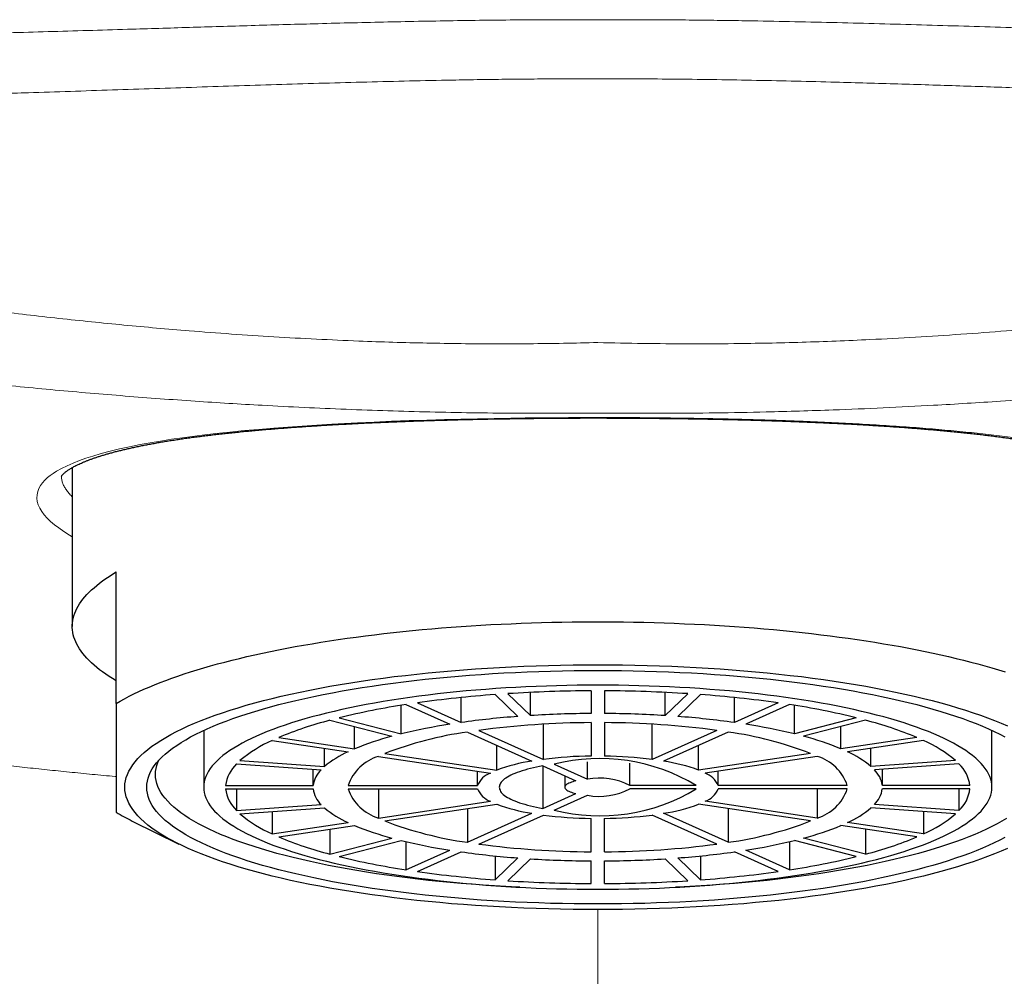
# Model space of a CAD drawing. Header units: millimetres. Extents: x 8 to 775, y 12 to 733.
# Tile 18 of 74: x 354 to 377, y 636 to 658. Entities that reach past the tile are written whole.
import ezdxf

# ---------------------------------------------------------------- set-up
doc = ezdxf.new("R2010")
doc.units = ezdxf.units.MM

msp = doc.modelspace()

# ---------------------------------------------------------------- linework, layer by layer
at = {"color": 7, "linetype": 'Continuous', "lineweight": 30}
for p, q in [((355.435, 647.753), (355.435, 644.128)), ((356.435, 642.368), (356.435, 645.37)), ((365.898, 642.092), (365.898, 642.621)), ((367.285, 642.657), (367.285, 642.14)), ((367.585, 642.657), (367.585, 642.14)), ((368.972, 642.092), (368.972, 642.621)), ((363.315, 642.382), (364.315, 641.934)), ((364.315, 641.934), (364.315, 642.504)), ((365.09, 642.572), (365.608, 642.072)), ((365.38, 642.592), (365.898, 642.092)), ((369.489, 642.592), (368.972, 642.092)), ((369.779, 642.572), (369.261, 642.072)), ((370.554, 641.934), (370.554, 642.504)), ((371.554, 642.382), (370.554, 641.934)), ((362.946, 641.674), (362.946, 642.326)), ((363.055, 642.343), (364.056, 641.895)), ((371.814, 642.343), (370.814, 641.895)), ((371.924, 641.674), (371.924, 642.326)), ((361.319, 641.986), (362.734, 641.62)), ((361.531, 642.041), (362.946, 641.674)), ((367.285, 641.933), (367.285, 641.168)), ((367.585, 641.933), (367.585, 641.168)), ((373.338, 642.041), (371.924, 641.674)), ((373.55, 641.986), (372.136, 641.62)), ((358.435, 641.754), (358.435, 640.458)), ((361.882, 641.332), (361.882, 641.84)), ((364.456, 641.716), (365.932, 641.054)), ((364.716, 641.754), (366.192, 641.093)), ((366.192, 641.093), (366.192, 641.898)), ((368.678, 641.093), (368.678, 641.898)), ((370.154, 641.754), (368.678, 641.093)), ((370.414, 641.716), (368.937, 641.054)), ((372.987, 641.332), (372.987, 641.84)), ((376.435, 640.458), (376.435, 641.754)), ((360, 641.524), (361.732, 641.265)), ((360.15, 641.591), (361.882, 641.332)), ((374.72, 641.591), (372.987, 641.332)), ((374.87, 641.524), (373.137, 641.265)), ((361.197, 640.931), (361.197, 641.345)), ((365.132, 640.847), (365.132, 641.413)), ((369.738, 640.847), (369.738, 641.413)), ((373.673, 640.931), (373.673, 641.345)), ((359.264, 641.065), (361.197, 640.931)), ((362.425, 641.162), (364.982, 640.779)), ((362.575, 641.229), (365.132, 640.847)), ((367.197, 640.642), (367.197, 641.037)), ((372.294, 641.229), (369.738, 640.847)), ((372.444, 641.162), (369.888, 640.779)), ((375.605, 641.065), (373.673, 640.931)), ((359.187, 640.99), (361.119, 640.856)), ((360.936, 640.497), (360.936, 640.868)), ((364.689, 640.497), (364.689, 640.823)), ((366.182, 640.942), (366.937, 640.603)), ((366.182, 640.942), (366.182, 639.974)), ((366.442, 640.98), (367.197, 640.642)), ((368.169, 640.497), (368.169, 641.008)), ((370.181, 640.497), (370.181, 640.823)), ((375.683, 640.99), (373.75, 640.856)), ((373.933, 640.497), (373.933, 640.868)), ((366.685, 640.716), (366.685, 640.458)), ((358.936, 640.497), (360.936, 640.497)), ((358.936, 640.419), (360.936, 640.419)), ((359.187, 640.419), (359.187, 639.926)), ((361.737, 640.497), (364.689, 640.497)), ((361.737, 640.419), (364.689, 640.419)), ((362.425, 640.419), (362.425, 639.754)), ((369.68, 640.497), (368.169, 640.497)), ((369.68, 640.419), (368.169, 640.419)), ((373.133, 640.497), (370.181, 640.497)), ((373.133, 640.419), (370.181, 640.419)), ((372.444, 640.419), (372.444, 639.754)), ((375.933, 640.497), (373.933, 640.497)), ((375.933, 640.419), (373.933, 640.419)), ((375.683, 640.419), (375.683, 639.926)), ((362.425, 639.754), (364.982, 640.136)), ((366.182, 639.974), (366.937, 640.312)), ((366.442, 639.935), (367.197, 640.274)), ((372.444, 639.754), (369.888, 640.136)), ((359.187, 639.926), (361.119, 640.06)), ((359.264, 639.851), (361.197, 639.985)), ((360, 639.902), (360, 639.392)), ((362.575, 639.687), (365.132, 640.069)), ((364.456, 639.968), (364.456, 639.2)), ((372.294, 639.687), (369.738, 640.069)), ((370.414, 639.968), (370.414, 639.2)), ((375.605, 639.851), (373.673, 639.985)), ((375.683, 639.926), (373.75, 640.06)), ((374.87, 639.902), (374.87, 639.392)), ((356.805, 639.686), (357.868, 639.16)), ((364.456, 639.2), (365.932, 639.862)), ((364.716, 639.161), (366.192, 639.823)), ((367.285, 638.983), (367.285, 639.747)), ((367.585, 638.983), (367.585, 639.747)), ((370.154, 639.161), (368.678, 639.823)), ((370.414, 639.2), (368.937, 639.862)), ((360, 639.392), (361.732, 639.65)), ((360.15, 639.324), (361.882, 639.583)), ((361.319, 639.499), (361.319, 638.93)), ((374.72, 639.324), (372.987, 639.583)), ((374.87, 639.392), (373.137, 639.65)), ((373.55, 639.499), (373.55, 638.93)), ((361.319, 638.93), (362.734, 639.296)), ((361.531, 638.875), (362.946, 639.241)), ((373.338, 638.875), (371.924, 639.241)), ((373.55, 638.93), (372.136, 639.296)), ((363.055, 639.215), (363.055, 638.572)), ((363.055, 638.572), (364.056, 639.021)), ((371.814, 638.572), (370.814, 639.021)), ((371.814, 639.215), (371.814, 638.572)), ((363.315, 638.533), (364.315, 638.982)), ((365.09, 638.889), (365.09, 638.343)), ((365.09, 638.343), (365.608, 638.843)), ((365.38, 638.323), (365.898, 638.823)), ((367.285, 638.258), (367.285, 638.776)), ((367.585, 638.258), (367.585, 638.776)), ((369.489, 638.323), (368.972, 638.823)), ((369.779, 638.343), (369.261, 638.843)), ((369.779, 638.889), (369.779, 638.343)), ((371.554, 638.533), (370.554, 638.982))]:
    msp.add_line(p, q, dxfattribs=at)
at = {"color": 252, "linetype": 'Continuous', "lineweight": 0, "flags": 128}
msp.add_lwpolyline([(355.435, 646.176), (355.373, 646.211), (355.242, 646.293), (355.124, 646.374), (355.027, 646.448), (354.941, 646.522), (354.861, 646.599), (354.793, 646.676), (354.736, 646.753), (354.691, 646.828), (354.658, 646.904), (354.636, 646.981), (354.626, 647.058), (354.63, 647.134), (354.647, 647.209), (354.673, 647.275), (354.709, 647.341), (354.754, 647.402), (354.808, 647.463), (354.872, 647.523), (354.933, 647.572), (355.001, 647.62), (355.076, 647.668), (355.189, 647.732), (355.315, 647.794), (355.452, 647.855), (355.602, 647.914), (355.747, 647.965), (355.902, 648.016), (356.094, 648.072), (356.298, 648.126), (356.515, 648.178), (356.744, 648.229), (356.984, 648.277), (357.213, 648.319), (357.451, 648.359), (357.698, 648.398), (357.954, 648.435), (358.175, 648.465), (358.402, 648.493), (358.711, 648.529), (359.029, 648.563), (359.357, 648.596), (359.693, 648.626), (360.038, 648.654), (360.36, 648.679), (360.687, 648.702), (361.022, 648.723), (361.362, 648.743), (361.651, 648.759), (361.944, 648.774), (362.331, 648.792), (362.725, 648.809), (363.124, 648.824), (363.528, 648.837), (363.936, 648.849), (364.311, 648.859), (364.688, 648.867), (365.069, 648.875), (365.451, 648.881), (365.773, 648.885), (366.096, 648.889), (366.429, 648.892), (366.763, 648.894), (367.099, 648.895), (367.435, 648.896), (367.435, 648.896), (367.435, 648.896)], dxfattribs=at)
at = {"color": 7, "linetype": 'Continuous', "lineweight": 30, "flags": 128}
for points in [[(356.435, 642.887), (356.352, 642.937), (356.274, 642.987), (356.198, 643.038), (356.126, 643.089), (356.058, 643.14), (355.993, 643.192), (355.931, 643.244), (355.873, 643.296), (355.819, 643.349), (355.768, 643.402), (355.72, 643.454), (355.677, 643.508), (355.637, 643.561), (355.6, 643.614), (355.567, 643.668), (355.538, 643.722), (355.512, 643.776), (355.49, 643.83), (355.472, 643.884), (355.457, 643.938), (355.446, 643.992), (355.439, 644.047), (355.435, 644.101), (355.435, 644.155), (355.439, 644.21), (355.446, 644.264), (355.457, 644.318), (355.472, 644.373), (355.49, 644.427), (355.512, 644.481), (355.538, 644.535), (355.567, 644.588), (355.6, 644.642), (355.637, 644.696), (355.677, 644.749), (355.72, 644.802), (355.768, 644.855), (355.819, 644.908), (355.873, 644.96), (355.931, 645.012), (355.993, 645.064), (356.058, 645.116), (356.126, 645.167), (356.198, 645.218), (356.274, 645.269), (356.352, 645.32), (356.435, 645.37)], [(356.435, 642.368), (356.53, 642.423), (356.63, 642.478), (356.734, 642.532), (356.842, 642.586), (356.953, 642.639), (357.069, 642.692), (357.189, 642.744), (357.313, 642.795), (357.44, 642.846), (357.572, 642.896), (357.707, 642.946), (357.846, 642.994), (357.988, 643.042), (358.134, 643.09), (358.284, 643.136), (358.437, 643.182), (358.593, 643.227), (358.753, 643.271), (358.916, 643.314), (359.082, 643.357), (359.252, 643.399), (359.424, 643.44), (359.6, 643.479), (359.779, 643.519), (359.96, 643.557), (360.145, 643.594), (360.332, 643.63), (360.522, 643.666), (360.714, 643.7), (360.909, 643.733), (361.107, 643.766), (361.306, 643.797), (361.509, 643.828), (361.713, 643.857), (361.92, 643.885), (362.129, 643.913), (362.339, 643.939), (362.552, 643.964), (362.767, 643.988), (362.983, 644.011), (363.201, 644.033), (363.421, 644.054), (363.642, 644.074), (363.864, 644.092), (364.088, 644.11), (364.314, 644.126), (364.54, 644.141), (364.767, 644.155), (364.996, 644.168), (365.225, 644.18), (365.456, 644.19), (365.687, 644.2), (365.918, 644.208), (366.151, 644.215), (366.384, 644.221), (366.617, 644.226), (366.85, 644.229), (367.084, 644.231), (367.318, 644.233), (367.552, 644.233), (367.785, 644.231), (368.019, 644.229), (368.253, 644.226), (368.486, 644.221), (368.719, 644.215), (368.951, 644.208), (369.182, 644.2), (369.414, 644.19), (369.644, 644.18), (369.873, 644.168), (370.102, 644.155), (370.329, 644.141), (370.556, 644.126), (370.781, 644.11), (371.005, 644.092), (371.227, 644.074), (371.449, 644.054), (371.668, 644.033), (371.886, 644.011), (372.103, 643.988), (372.317, 643.964), (372.53, 643.939), (372.741, 643.913), (372.949, 643.885), (373.156, 643.857), (373.361, 643.828), (373.563, 643.797), (373.763, 643.766), (373.96, 643.733), (374.155, 643.7), (374.348, 643.666), (374.538, 643.63), (374.725, 643.594), (374.909, 643.557), (375.091, 643.519), (375.269, 643.479), (375.445, 643.44), (375.618, 643.399), (375.787, 643.357), (375.953, 643.314), (376.116, 643.271), (376.276, 643.227), (376.433, 643.182), (376.586, 643.136), (376.735, 643.09)], [(367.435, 637.663), (367.152, 637.663), (366.869, 637.666), (366.587, 637.671), (366.306, 637.678), (366.025, 637.686), (365.745, 637.697), (365.466, 637.709), (365.189, 637.724), (364.913, 637.74), (364.639, 637.758), (364.367, 637.778), (364.097, 637.799), (363.83, 637.823), (363.564, 637.848), (363.302, 637.875), (363.042, 637.904), (362.785, 637.935), (362.532, 637.967), (362.281, 638.001), (362.035, 638.037), (361.792, 638.074), (361.553, 638.113), (361.317, 638.154), (361.087, 638.196), (360.86, 638.24), (360.638, 638.285), (360.421, 638.332), (360.208, 638.38), (360, 638.43), (359.798, 638.481), (359.601, 638.534), (359.409, 638.587), (359.222, 638.642), (359.041, 638.699), (358.866, 638.756), (358.697, 638.815), (358.534, 638.875), (358.377, 638.935), (358.226, 638.997), (358.082, 639.06), (357.943, 639.124), (357.812, 639.189), (357.687, 639.254), (357.568, 639.321), (357.457, 639.388), (357.352, 639.456), (357.254, 639.525), (357.163, 639.594), (357.079, 639.664), (357.003, 639.734), (356.933, 639.805), (356.871, 639.877), (356.815, 639.948), (356.768, 640.02), (356.727, 640.093), (356.694, 640.166), (356.668, 640.238), (356.649, 640.311), (356.638, 640.385), (356.635, 640.458), (356.638, 640.531), (356.649, 640.604), (356.668, 640.677), (356.694, 640.75), (356.727, 640.823), (356.768, 640.895), (356.815, 640.967), (356.871, 641.039), (356.933, 641.11), (357.003, 641.181), (357.079, 641.252), (357.163, 641.322), (357.254, 641.391), (357.352, 641.459), (357.457, 641.527), (357.568, 641.595), (357.687, 641.661), (357.812, 641.727), (357.943, 641.792), (358.082, 641.855), (358.226, 641.918), (358.377, 641.98), (358.534, 642.041), (358.697, 642.101), (358.866, 642.159), (359.041, 642.217), (359.222, 642.273), (359.409, 642.328), (359.601, 642.382), (359.798, 642.434), (360, 642.485), (360.208, 642.535), (360.421, 642.583), (360.638, 642.63), (360.86, 642.675), (361.087, 642.719), (361.317, 642.761), (361.553, 642.802), (361.792, 642.841), (362.035, 642.879), (362.281, 642.914), (362.532, 642.948), (362.785, 642.981), (363.042, 643.011), (363.302, 643.04), (363.564, 643.067), (363.83, 643.093), (364.097, 643.116), (364.367, 643.138), (364.639, 643.158), (364.913, 643.176), (365.189, 643.192), (365.466, 643.206), (365.745, 643.219), (366.025, 643.229), (366.306, 643.238), (366.587, 643.244), (366.869, 643.249), (367.152, 643.252), (367.435, 643.253), (367.717, 643.252), (368, 643.249), (368.282, 643.244), (368.564, 643.238), (368.844, 643.229), (369.124, 643.219), (369.403, 643.206), (369.68, 643.192), (369.956, 643.176), (370.23, 643.158), (370.502, 643.138), (370.772, 643.116), (371.04, 643.093), (371.305, 643.067), (371.568, 643.04), (371.827, 643.011), (372.084, 642.981), (372.338, 642.948), (372.588, 642.914), (372.835, 642.879), (373.078, 642.841), (373.317, 642.802), (373.552, 642.761), (373.783, 642.719), (374.009, 642.675), (374.231, 642.63), (374.449, 642.583), (374.661, 642.535), (374.869, 642.485), (375.071, 642.434), (375.269, 642.382), (375.461, 642.328), (375.647, 642.273), (375.828, 642.217), (376.003, 642.159), (376.172, 642.101), (376.335, 642.041), (376.492, 641.98), (376.643, 641.918), (376.788, 641.855)], [(367.435, 637.792), (367.165, 637.793), (366.896, 637.796), (366.627, 637.8), (366.358, 637.807), (366.09, 637.815), (365.823, 637.825), (365.558, 637.837), (365.293, 637.85), (365.03, 637.866), (364.769, 637.883), (364.509, 637.902), (364.252, 637.922), (363.996, 637.945), (363.743, 637.969), (363.493, 637.995), (363.245, 638.022), (363, 638.052), (362.759, 638.082), (362.52, 638.115), (362.285, 638.149), (362.053, 638.185), (361.825, 638.222), (361.601, 638.261), (361.38, 638.301), (361.164, 638.343), (360.953, 638.386), (360.745, 638.431), (360.543, 638.477), (360.345, 638.524), (360.151, 638.573), (359.963, 638.623), (359.78, 638.674), (359.602, 638.726), (359.43, 638.78), (359.263, 638.835), (359.102, 638.891), (358.946, 638.948), (358.796, 639.006), (358.652, 639.065), (358.515, 639.125), (358.383, 639.186), (358.257, 639.247), (358.138, 639.31), (358.025, 639.373), (357.919, 639.438), (357.819, 639.502), (357.725, 639.568), (357.639, 639.634), (357.559, 639.701), (357.486, 639.768), (357.419, 639.835), (357.36, 639.903), (357.307, 639.972), (357.261, 640.041), (357.223, 640.11), (357.191, 640.179), (357.166, 640.249), (357.149, 640.318), (357.138, 640.388), (357.135, 640.458), (357.138, 640.528), (357.149, 640.597), (357.166, 640.667), (357.191, 640.736), (357.223, 640.806), (357.261, 640.875), (357.307, 640.944), (357.36, 641.012), (357.419, 641.08), (357.486, 641.148), (357.559, 641.215), (357.639, 641.282), (357.725, 641.348), (357.819, 641.413), (357.919, 641.478), (358.025, 641.542), (358.138, 641.605), (358.257, 641.668), (358.383, 641.73), (358.515, 641.791), (358.652, 641.851), (358.796, 641.91), (358.946, 641.968), (359.102, 642.025), (359.263, 642.081), (359.43, 642.135), (359.602, 642.189), (359.78, 642.242), (359.963, 642.293), (360.151, 642.343), (360.345, 642.391), (360.543, 642.439), (360.745, 642.485), (360.953, 642.529), (361.164, 642.573), (361.38, 642.614), (361.601, 642.655), (361.825, 642.694), (362.053, 642.731), (362.285, 642.766), (362.52, 642.801), (362.759, 642.833), (363, 642.864), (363.245, 642.893), (363.493, 642.921), (363.743, 642.947), (363.996, 642.971), (364.252, 642.993), (364.509, 643.014), (364.769, 643.033), (365.03, 643.05), (365.293, 643.065), (365.558, 643.079), (365.823, 643.091), (366.09, 643.101), (366.358, 643.109), (366.627, 643.115), (366.896, 643.12), (367.165, 643.123), (367.435, 643.124), (367.704, 643.123), (367.974, 643.12), (368.243, 643.115), (368.511, 643.109), (368.779, 643.101), (369.046, 643.091), (369.312, 643.079), (369.576, 643.065), (369.839, 643.05), (370.1, 643.033), (370.36, 643.014), (370.618, 642.993), (370.873, 642.971), (371.126, 642.947), (371.376, 642.921), (371.624, 642.893), (371.869, 642.864), (372.111, 642.833), (372.349, 642.801), (372.585, 642.766), (372.816, 642.731), (373.044, 642.694), (373.269, 642.655), (373.489, 642.614), (373.705, 642.573), (373.917, 642.529), (374.124, 642.485), (374.327, 642.439), (374.525, 642.391), (374.718, 642.343), (374.906, 642.293), (375.089, 642.242), (375.267, 642.189), (375.439, 642.135), (375.606, 642.081), (375.768, 642.025), (375.923, 641.968), (376.073, 641.91), (376.217, 641.851), (376.355, 641.791), (376.486, 641.73), (376.612, 641.668), (376.731, 641.605)], [(367.435, 638.128), (367.67, 638.129), (367.906, 638.132), (368.141, 638.136), (368.375, 638.141), (368.609, 638.148), (368.843, 638.157), (369.075, 638.167), (369.306, 638.179), (369.536, 638.193), (369.764, 638.208), (369.991, 638.224), (370.216, 638.242), (370.439, 638.262), (370.66, 638.283), (370.879, 638.306), (371.095, 638.33), (371.309, 638.355), (371.521, 638.382), (371.729, 638.411), (371.935, 638.44), (372.137, 638.472), (372.336, 638.504), (372.532, 638.538), (372.725, 638.573), (372.913, 638.61), (373.099, 638.647), (373.28, 638.686), (373.457, 638.727), (373.63, 638.768), (373.799, 638.811), (373.963, 638.854), (374.123, 638.899), (374.278, 638.945), (374.429, 638.992), (374.575, 639.04), (374.716, 639.089), (374.852, 639.138), (374.983, 639.189), (375.108, 639.241), (375.229, 639.293), (375.344, 639.346), (375.454, 639.4), (375.558, 639.455), (375.657, 639.51), (375.75, 639.566), (375.837, 639.623), (375.918, 639.68), (375.994, 639.738), (376.064, 639.796), (376.128, 639.855), (376.186, 639.914), (376.238, 639.973), (376.284, 640.033), (376.324, 640.093), (376.358, 640.154), (376.385, 640.214), (376.407, 640.275), (376.422, 640.336), (376.432, 640.397), (376.435, 640.458), (376.432, 640.519), (376.422, 640.58), (376.407, 640.641), (376.385, 640.701), (376.358, 640.762), (376.324, 640.822), (376.284, 640.882), (376.238, 640.942), (376.186, 641.002), (376.128, 641.061), (376.064, 641.119), (375.994, 641.178), (375.918, 641.235), (375.837, 641.293), (375.75, 641.349), (375.657, 641.405), (375.558, 641.461), (375.454, 641.515), (375.344, 641.569), (375.229, 641.622), (375.108, 641.675), (374.983, 641.726), (374.852, 641.777), (374.716, 641.827), (374.575, 641.876), (374.429, 641.924), (374.278, 641.971), (374.123, 642.016), (373.963, 642.061), (373.799, 642.105), (373.63, 642.147), (373.457, 642.189), (373.28, 642.229), (373.099, 642.268), (372.913, 642.306), (372.725, 642.342), (372.532, 642.377), (372.336, 642.411), (372.137, 642.444), (371.935, 642.475), (371.729, 642.505), (371.521, 642.533), (371.309, 642.56), (371.095, 642.586), (370.879, 642.61), (370.66, 642.632), (370.439, 642.654), (370.216, 642.673), (369.991, 642.691), (369.764, 642.708), (369.536, 642.723), (369.306, 642.736), (369.075, 642.748), (368.843, 642.758), (368.609, 642.767), (368.375, 642.774), (368.141, 642.78), (367.906, 642.784), (367.67, 642.786), (367.435, 642.787), (367.199, 642.786), (366.964, 642.784), (366.728, 642.78), (366.494, 642.774), (366.26, 642.767), (366.027, 642.758), (365.795, 642.748), (365.563, 642.736), (365.334, 642.723), (365.105, 642.708), (364.878, 642.691), (364.653, 642.673), (364.43, 642.654), (364.209, 642.632), (363.99, 642.61), (363.774, 642.586), (363.56, 642.56), (363.349, 642.533), (363.14, 642.505), (362.935, 642.475), (362.732, 642.444), (362.533, 642.411), (362.337, 642.377), (362.145, 642.342), (361.956, 642.306), (361.771, 642.268), (361.59, 642.229), (361.412, 642.189), (361.239, 642.147), (361.071, 642.105), (360.906, 642.061), (360.746, 642.016), (360.591, 641.971), (360.44, 641.924), (360.294, 641.876), (360.153, 641.827), (360.017, 641.777), (359.887, 641.726), (359.761, 641.675), (359.64, 641.622), (359.525, 641.569), (359.416, 641.515), (359.311, 641.461), (359.213, 641.405), (359.12, 641.349), (359.032, 641.293), (358.951, 641.235), (358.875, 641.178), (358.805, 641.119), (358.741, 641.061), (358.683, 641.002), (358.631, 640.942), (358.585, 640.882), (358.545, 640.822), (358.512, 640.762), (358.484, 640.701), (358.462, 640.641), (358.447, 640.58), (358.438, 640.519), (358.435, 640.458), (358.438, 640.397), (358.447, 640.336), (358.462, 640.275), (358.484, 640.214), (358.512, 640.154), (358.545, 640.093), (358.585, 640.033), (358.631, 639.973), (358.683, 639.914), (358.741, 639.855), (358.805, 639.796), (358.875, 639.738), (358.951, 639.68), (359.032, 639.623), (359.12, 639.566), (359.213, 639.51), (359.311, 639.455), (359.416, 639.4), (359.525, 639.346), (359.64, 639.293), (359.761, 639.241), (359.887, 639.189), (360.017, 639.138), (360.153, 639.089), (360.294, 639.04), (360.44, 638.992), (360.591, 638.945), (360.746, 638.899), (360.906, 638.854), (361.071, 638.811), (361.239, 638.768), (361.412, 638.727), (361.59, 638.686), (361.771, 638.647), (361.956, 638.61), (362.145, 638.573), (362.337, 638.538), (362.533, 638.504), (362.732, 638.472), (362.935, 638.44), (363.14, 638.411), (363.349, 638.382), (363.56, 638.355), (363.774, 638.33), (363.99, 638.306), (364.209, 638.283), (364.43, 638.262), (364.653, 638.242), (364.878, 638.224), (365.105, 638.208), (365.334, 638.193), (365.563, 638.179), (365.795, 638.167), (366.027, 638.157), (366.26, 638.148), (366.494, 638.141), (366.728, 638.136), (366.964, 638.132), (367.199, 638.129), (367.435, 638.128)], [(365.658, 638.174), (365.594, 638.177), (365.335, 638.191), (365.077, 638.206), (364.821, 638.223), (364.566, 638.241), (364.314, 638.261), (364.063, 638.283), (363.815, 638.307), (363.57, 638.332), (363.327, 638.359), (363.086, 638.388), (362.849, 638.418), (362.615, 638.45), (362.385, 638.484), (362.157, 638.519), (361.934, 638.555), (361.714, 638.593), (361.498, 638.633), (361.286, 638.674), (361.078, 638.716), (360.875, 638.76), (360.676, 638.805), (360.482, 638.851), (360.293, 638.899), (360.108, 638.948), (359.929, 638.998), (359.755, 639.05), (359.585, 639.102), (359.422, 639.156), (359.264, 639.211), (359.111, 639.267), (358.964, 639.324), (358.823, 639.382), (358.688, 639.44), (358.559, 639.5), (358.435, 639.561), (358.319, 639.622), (358.208, 639.684), (358.103, 639.747), (358.005, 639.811), (357.914, 639.875), (357.829, 639.94), (357.751, 640.005), (357.679, 640.071), (357.614, 640.137), (357.555, 640.204), (357.504, 640.271), (357.459, 640.339), (357.421, 640.406), (357.39, 640.474), (357.366, 640.542), (357.348, 640.611), (357.338, 640.679), (357.335, 640.748), (357.338, 640.816), (357.348, 640.884), (357.366, 640.953), (357.39, 641.021), (357.414, 641.074)], [(366.182, 640.942), (366.107, 640.928), (366.034, 640.913), (365.963, 640.898), (365.895, 640.882), (365.829, 640.866), (365.766, 640.848), (365.706, 640.83), (365.648, 640.812), (365.594, 640.793), (365.543, 640.773), (365.495, 640.753), (365.45, 640.732), (365.408, 640.711), (365.37, 640.689), (365.335, 640.667), (365.304, 640.645), (365.276, 640.622), (365.252, 640.599), (365.231, 640.576), (365.215, 640.552), (365.202, 640.529), (365.192, 640.505), (365.187, 640.482), (365.185, 640.458), (365.187, 640.434), (365.192, 640.41), (365.202, 640.387), (365.215, 640.363), (365.231, 640.34), (365.252, 640.316), (365.276, 640.293), (365.304, 640.271), (365.335, 640.248), (365.37, 640.226), (365.408, 640.205), (365.45, 640.184), (365.495, 640.163), (365.543, 640.143), (365.594, 640.123), (365.648, 640.104), (365.706, 640.085), (365.766, 640.067), (365.829, 640.05), (365.895, 640.033), (365.963, 640.017), (366.034, 640.002), (366.107, 639.988), (366.182, 639.974)], [(366.937, 640.603), (366.899, 640.594), (366.863, 640.584), (366.831, 640.573), (366.801, 640.561), (366.774, 640.55), (366.751, 640.537), (366.731, 640.525), (366.714, 640.512), (366.701, 640.498), (366.692, 640.485), (366.686, 640.471), (366.685, 640.458), (366.686, 640.444), (366.692, 640.43), (366.701, 640.417), (366.714, 640.404), (366.731, 640.391), (366.751, 640.378), (366.774, 640.366), (366.801, 640.354), (366.831, 640.343), (366.863, 640.332), (366.899, 640.322), (366.937, 640.312)], [(376.766, 639.747), (376.661, 639.684), (376.551, 639.622), (376.434, 639.561), (376.311, 639.5), (376.181, 639.44), (376.046, 639.382), (375.905, 639.324), (375.758, 639.267), (375.606, 639.211), (375.447, 639.156), (375.284, 639.102), (375.115, 639.05), (374.94, 638.998), (374.761, 638.948), (374.576, 638.899), (374.387, 638.851), (374.193, 638.805), (373.994, 638.76), (373.791, 638.716), (373.583, 638.674), (373.371, 638.633), (373.155, 638.593), (372.935, 638.555), (372.712, 638.519), (372.485, 638.484), (372.254, 638.45), (372.02, 638.418), (371.783, 638.388), (371.543, 638.359), (371.3, 638.332), (371.054, 638.307), (370.806, 638.283), (370.556, 638.261), (370.303, 638.241), (370.049, 638.223), (369.792, 638.206), (369.535, 638.191), (369.275, 638.177), (369.211, 638.174)], [(376.731, 639.31), (376.612, 639.247), (376.486, 639.186), (376.355, 639.125), (376.217, 639.065), (376.073, 639.006), (375.923, 638.948), (375.768, 638.891), (375.606, 638.835), (375.439, 638.78), (375.267, 638.726), (375.089, 638.674), (374.906, 638.623), (374.718, 638.573), (374.525, 638.524), (374.327, 638.477), (374.124, 638.431), (373.917, 638.386), (373.705, 638.343), (373.489, 638.301), (373.269, 638.261), (373.044, 638.222), (372.816, 638.185), (372.585, 638.149), (372.349, 638.115), (372.111, 638.082), (371.869, 638.052), (371.624, 638.022), (371.376, 637.995), (371.126, 637.969), (370.873, 637.945), (370.618, 637.922), (370.36, 637.902), (370.1, 637.883), (369.839, 637.866), (369.576, 637.85), (369.312, 637.837), (369.046, 637.825), (368.779, 637.815), (368.511, 637.807), (368.243, 637.8), (367.974, 637.796), (367.704, 637.793), (367.435, 637.792)], [(376.788, 639.06), (376.643, 638.997), (376.492, 638.935), (376.335, 638.875), (376.172, 638.815), (376.003, 638.756), (375.828, 638.699), (375.647, 638.642), (375.461, 638.587), (375.269, 638.534), (375.071, 638.481), (374.869, 638.43), (374.661, 638.38), (374.449, 638.332), (374.231, 638.285), (374.009, 638.24), (373.783, 638.196), (373.552, 638.154), (373.317, 638.113), (373.078, 638.074), (372.835, 638.037), (372.588, 638.001), (372.338, 637.967), (372.084, 637.935), (371.827, 637.904), (371.568, 637.875), (371.305, 637.848), (371.04, 637.823), (370.772, 637.799), (370.502, 637.778), (370.23, 637.758), (369.956, 637.74), (369.68, 637.724), (369.403, 637.709), (369.124, 637.697), (368.844, 637.686), (368.564, 637.678), (368.282, 637.671), (368, 637.666), (367.717, 637.663), (367.435, 637.663)]]:
    msp.add_lwpolyline(points, dxfattribs=at)
at = {"color": 7, "linetype": 'Continuous', "lineweight": 30}
for centre, radius, start, end in [((367.42, 610.716), 31.942, 90.242, 93.6611), ((367.45, 610.716), 31.942, 86.3389, 89.758), ((366.998, 616.401), 26.241, 94.1699, 98.0683), ((367.871, 616.401), 26.241, 81.9317, 85.8301), ((365.66, 625.24), 17.301, 98.6587, 103.8067), ((369.209, 625.24), 17.301, 76.1933, 81.3413), ((363.496, 633.601), 8.663, 104.5539, 112.7245), ((367.097, 622.083), 20.045, 94.261, 97.9772), ((367.358, 622.262), 19.67, 90.2138, 97.7205), ((367.423, 617.715), 24.425, 90.3236, 93.5795), ((367.446, 617.691), 24.449, 86.4221, 89.6748), ((367.511, 622.262), 19.67, 82.2795, 89.7862), ((367.765, 622.022), 20.106, 82.0285, 85.7333), ((371.373, 633.601), 8.663, 67.2755, 75.4461), ((365.606, 633.393), 8.401, 97.8714, 111.1502), ((366.069, 628.85), 13.199, 98.7761, 103.6894), ((369.263, 633.393), 8.401, 68.8498, 82.1286), ((368.786, 628.778), 13.272, 76.3242, 81.2104), ((361.208, 638.772), 3.006, 113.7079, 130.2901), ((364.412, 635.238), 6.598, 104.734, 112.5444), ((370.439, 635.183), 6.656, 67.4896, 75.2319), ((373.661, 638.772), 3.006, 49.7099, 66.2921), ((362.663, 639.179), 2.284, 114.0557, 129.9423), ((372.19, 639.154), 2.314, 50.1599, 65.8421), ((362.725, 640.162), 1.044, 106.7213, 161.2928), ((366.53, 637.094), 4.005, 98.5883, 110.4333), ((367.393, 631.689), 9.48, 90.6542, 97.2801), ((367.485, 636.885), 4.226, 58.7166, 104.2858), ((367.47, 631.599), 9.57, 82.751, 89.3147), ((368.305, 636.962), 4.14, 69.7606, 81.2177), ((372.144, 640.162), 1.044, 18.7072, 73.2787), ((359.737, 640.399), 0.807, 132.9926, 173.0856), ((361.542, 640.414), 0.611, 133.8107, 172.2675), ((373.321, 640.411), 0.618, 7.9453, 45.9765), ((375.132, 640.399), 0.807, 6.9144, 47.0074), ((365.142, 640.32), 0.486, 109.2528, 158.7613), ((367.468, 639.13), 1.536, 62.8302, 100.1723), ((369.704, 640.296), 0.517, 22.792, 69.1939), ((359.737, 640.516), 0.807, 186.9144, 227.0074), ((361.548, 640.504), 0.618, 187.9453, 225.9765), ((362.725, 640.754), 1.044, 198.7072, 253.2787), ((365.165, 640.619), 0.517, 202.792, 249.1939), ((367.485, 644.031), 4.226, 255.7142, 301.2834), ((367.468, 641.785), 1.536, 259.8277, 297.1698), ((369.727, 640.595), 0.486, 289.2528, 338.7613), ((372.144, 640.754), 1.044, 286.7213, 341.2928), ((373.327, 640.501), 0.611, 313.8107, 352.2675), ((375.132, 640.516), 0.807, 312.9926, 353.0856), ((362.679, 641.761), 2.314, 230.1599, 245.8421), ((366.564, 643.953), 4.14, 249.7606, 261.2177), ((368.339, 643.822), 4.005, 278.5883, 290.4333), ((372.206, 641.736), 2.284, 294.0557, 309.9423), ((359.24, 644.637), 5.517, 239.4392, 243.8144), ((361.208, 642.144), 3.006, 229.7099, 246.2921), ((365.606, 647.522), 8.401, 248.8498, 262.1286), ((367.399, 649.316), 9.57, 262.751, 269.3147), ((367.476, 649.226), 9.48, 270.6542, 277.2801), ((369.263, 647.522), 8.401, 277.8714, 291.1502), ((373.661, 642.144), 3.006, 293.7079, 310.2901), ((364.43, 645.732), 6.656, 247.4896, 255.2319), ((370.457, 645.677), 6.598, 284.734, 292.5444), ((363.496, 647.314), 8.663, 247.2755, 255.4461), ((366.084, 652.137), 13.272, 256.3242, 261.2104), ((368.8, 652.065), 13.199, 278.7761, 283.6894), ((371.373, 647.314), 8.663, 284.5539, 292.7245), ((367.358, 658.653), 19.67, 262.2795, 269.7862), ((367.511, 658.653), 19.67, 270.2138, 277.7205), ((365.66, 655.676), 17.301, 256.1933, 261.3413), ((367.104, 658.894), 20.106, 262.0285, 265.7333), ((367.423, 663.224), 24.449, 266.4221, 269.6748), ((367.447, 663.2), 24.425, 270.3236, 273.5795), ((367.772, 658.833), 20.045, 274.261, 277.9772), ((369.209, 655.676), 17.301, 278.6587, 283.8067), ((366.998, 664.515), 26.241, 261.9317, 265.8301), ((367.42, 670.2), 31.942, 266.3389, 269.758), ((367.45, 670.2), 31.942, 270.242, 273.6611), ((367.871, 664.515), 26.241, 274.1699, 278.0683)]:
    msp.add_arc(centre, radius, start, end, dxfattribs=at)
at = {"color": 252, "linetype": 'Continuous', "lineweight": 0}
for points, knots in [([(350.643, 657.602), (350.926, 657.607), (351.49, 657.617), (352.34, 657.636), (353.208, 657.657), (354.093, 657.68), (354.995, 657.706), (355.9, 657.732), (356.735, 657.757), (357.501, 657.781), (358.195, 657.802), (358.898, 657.823), (359.61, 657.845), (360.329, 657.865), (361.074, 657.886), (361.845, 657.906), (362.64, 657.924), (363.437, 657.941), (364.235, 657.955), (365.033, 657.966), (365.834, 657.973), (366.634, 657.976), (367.168, 657.975), (367.435, 657.974), (367.435, 657.974)], [0, 0, 0, 0, 0.051522, 0.103046, 0.154568, 0.208764, 0.262964, 0.317166, 0.371362, 0.412723, 0.454085, 0.495447, 0.538126, 0.580806, 0.623486, 0.670496, 0.717509, 0.764523, 0.811533, 0.858647, 0.905765, 0.952883, 0.999996, 1, 1, 1, 1]), ([(367.435, 657.974), (367.435, 657.974), (367.661, 657.975), (368.114, 657.976), (368.782, 657.974), (369.438, 657.97), (370.083, 657.962), (370.835, 657.952), (371.695, 657.936), (372.661, 657.915), (373.626, 657.89), (374.59, 657.864), (375.552, 657.836), (376.512, 657.807), (377.472, 657.778), (378.431, 657.748), (379.284, 657.723), (380.032, 657.701), (380.675, 657.683), (381.347, 657.665), (382.048, 657.648), (382.776, 657.631), (383.502, 657.615), (383.985, 657.606), (384.226, 657.602)], [0, 0, 0, 0, 0.000004, 0.039964, 0.079924, 0.117922, 0.15592, 0.193918, 0.250974, 0.308033, 0.365089, 0.422159, 0.479229, 0.536293, 0.593357, 0.650633, 0.70791, 0.746546, 0.785183, 0.82382, 0.867863, 0.91191, 0.955956, 1, 1, 1, 1]), ([(367.435, 656.626), (367.435, 656.626), (367.205, 656.626), (366.747, 656.626), (366.072, 656.623), (365.409, 656.617), (364.758, 656.609), (364, 656.596), (363.133, 656.578), (362.16, 656.554), (361.187, 656.528), (360.216, 656.498), (359.247, 656.468), (358.279, 656.436), (357.314, 656.404), (356.351, 656.372), (355.39, 656.34), (354.531, 656.313), (353.774, 656.29), (353.118, 656.271), (352.463, 656.253), (351.81, 656.237), (351.158, 656.221), (350.724, 656.212), (350.507, 656.207)], [0, 0, 0, 0, 0.000004, 0.040127, 0.080251, 0.118254, 0.156259, 0.194262, 0.251289, 0.30832, 0.365353, 0.422379, 0.479427, 0.536475, 0.593479, 0.650484, 0.707532, 0.764581, 0.803799, 0.843018, 0.882237, 0.921491, 0.960746, 1, 1, 1, 1]), ([(384.362, 656.207), (384.106, 656.212), (383.593, 656.224), (382.822, 656.243), (382.048, 656.263), (381.255, 656.286), (380.442, 656.31), (379.609, 656.336), (378.775, 656.363), (377.939, 656.391), (377.147, 656.417), (376.4, 656.442), (375.699, 656.465), (374.995, 656.488), (374.288, 656.509), (373.578, 656.53), (372.804, 656.552), (371.964, 656.573), (371.06, 656.592), (370.154, 656.608), (369.248, 656.62), (368.342, 656.626), (367.737, 656.626), (367.435, 656.626), (367.435, 656.626)], [0, 0, 0, 0, 0.046404, 0.092812, 0.139219, 0.185623, 0.23517, 0.284722, 0.334277, 0.383829, 0.433377, 0.474704, 0.516033, 0.557361, 0.599048, 0.640735, 0.682421, 0.735343, 0.788275, 0.841211, 0.894147, 0.947076, 0.999996, 1, 1, 1, 1]), ([(350.501, 651.751), (350.71, 651.721), (351.128, 651.661), (351.861, 651.559), (352.701, 651.447), (353.579, 651.337), (354.388, 651.241), (355.129, 651.158), (355.87, 651.079), (356.613, 651.006), (357.358, 650.937), (358.176, 650.868), (359.07, 650.8), (360.039, 650.736), (361.009, 650.683), (361.915, 650.642), (362.757, 650.613), (363.534, 650.594), (364.313, 650.581), (365.093, 650.576), (365.873, 650.578), (366.653, 650.589), (367.174, 650.6), (367.435, 650.607), (367.435, 650.607)], [0, 0, 0, 0, 0.037549, 0.075099, 0.131456, 0.187813, 0.231729, 0.275645, 0.319561, 0.36351, 0.407461, 0.45141, 0.508463, 0.56552, 0.622577, 0.67963, 0.725267, 0.770905, 0.816682, 0.86246, 0.908236, 0.954116, 0.999996, 1, 1, 1, 1]), ([(367.435, 650.607), (367.435, 650.607), (367.78, 650.598), (368.471, 650.584), (369.507, 650.576), (370.457, 650.58), (371.321, 650.593), (372.098, 650.613), (372.875, 650.64), (373.739, 650.677), (374.69, 650.728), (375.729, 650.795), (376.704, 650.868), (377.616, 650.946), (378.463, 651.025), (379.24, 651.104), (379.944, 651.18), (380.578, 651.252), (381.21, 651.328), (381.913, 651.415), (382.686, 651.516), (383.528, 651.63), (384.088, 651.711), (384.368, 651.751)], [0, 0, 0, 0, 0.000004, 0.060851, 0.1217, 0.182546, 0.228221, 0.273895, 0.319494, 0.365093, 0.426258, 0.487425, 0.548591, 0.598676, 0.648763, 0.698848, 0.736435, 0.774021, 0.811566, 0.84911, 0.899406, 0.949704, 1, 1, 1, 1]), ([(367.435, 648.998), (367.435, 648.998), (367.115, 648.994), (366.476, 648.99), (365.518, 648.993), (364.56, 649.003), (363.602, 649.022), (362.644, 649.048), (361.686, 649.082), (360.729, 649.124), (359.836, 649.17), (359.006, 649.218), (358.228, 649.269), (357.439, 649.324), (356.639, 649.386), (355.84, 649.452), (355.041, 649.523), (354.244, 649.598), (353.447, 649.678), (352.652, 649.762), (351.91, 649.844), (351.223, 649.923), (350.8, 649.974), (350.589, 649.999)], [0, 0, 0, 0, 0.000004, 0.056535, 0.113068, 0.169602, 0.226133, 0.282724, 0.339318, 0.395912, 0.452503, 0.497877, 0.543251, 0.590758, 0.638265, 0.685788, 0.733311, 0.780883, 0.828454, 0.87605, 0.923645, 0.961823, 1, 1, 1, 1]), ([(384.281, 649.999), (384.07, 649.974), (383.65, 649.923), (382.912, 649.838), (382.067, 649.745), (381.134, 649.648), (380.219, 649.559), (379.324, 649.477), (378.427, 649.401), (377.528, 649.331), (376.675, 649.271), (375.866, 649.219), (374.975, 649.166), (373.955, 649.115), (372.935, 649.072), (372.042, 649.043), (371.148, 649.019), (370.125, 649), (369.101, 648.991), (368.204, 648.991), (367.691, 648.995), (367.435, 648.998), (367.435, 648.998)], [0, 0, 0, 0, 0.037991, 0.075981, 0.133002, 0.190024, 0.243364, 0.29671, 0.350058, 0.403405, 0.456747, 0.501961, 0.547174, 0.61502, 0.682867, 0.728085, 0.773303, 0.841269, 0.909236, 0.954616, 0.999996, 1, 1, 1, 1]), ([(367.435, 648.896), (367.435, 648.896), (367.551, 648.896), (367.784, 648.895), (368.133, 648.894), (368.484, 648.892), (368.835, 648.889), (369.187, 648.884), (369.538, 648.879), (369.887, 648.873), (370.237, 648.866), (370.589, 648.858), (370.941, 648.849), (371.29, 648.839), (371.632, 648.828), (371.964, 648.816), (372.289, 648.803), (372.611, 648.789), (372.932, 648.774), (373.249, 648.758), (373.562, 648.74), (373.87, 648.722), (374.177, 648.702), (374.48, 648.681), (374.781, 648.659), (375.076, 648.635), (375.361, 648.61), (375.637, 648.584), (375.903, 648.557), (376.164, 648.529), (376.42, 648.499), (376.67, 648.468), (376.913, 648.436), (377.149, 648.402), (377.379, 648.366), (377.604, 648.329), (377.822, 648.289), (378.032, 648.248), (378.22, 648.209), (378.389, 648.171), (378.539, 648.134), (378.703, 648.092), (378.878, 648.043), (379.059, 647.987), (379.212, 647.935), (379.341, 647.886), (379.449, 647.842), (379.553, 647.796), (379.652, 647.748), (379.746, 647.697), (379.832, 647.645), (379.907, 647.594), (379.973, 647.544), (380.03, 647.494), (380.088, 647.437), (380.142, 647.371), (380.188, 647.297), (380.218, 647.229), (380.235, 647.167), (380.243, 647.111), (380.244, 647.053), (380.237, 646.993), (380.222, 646.931), (380.198, 646.868), (380.168, 646.807), (380.131, 646.747), (380.088, 646.689), (380.032, 646.623), (379.959, 646.548), (379.866, 646.466), (379.769, 646.39), (379.672, 646.322), (379.58, 646.262), (379.501, 646.213), (379.45, 646.184), (379.435, 646.175)], [0, 0, 0, 0, 0.0000024, 0.0141399, 0.0282801, 0.0424175, 0.0567674, 0.0711257, 0.0854868, 0.099845, 0.1141949, 0.1289574, 0.1437259, 0.1584944, 0.1732569, 0.1873829, 0.2015115, 0.2156374, 0.2299717, 0.2443142, 0.2586595, 0.2730021, 0.2873364, 0.3020748, 0.3168191, 0.3315634, 0.3463018, 0.3605249, 0.3747508, 0.388974, 0.4034066, 0.4178475, 0.4322912, 0.4467321, 0.4611647, 0.4760044, 0.4908501, 0.5056958, 0.5205355, 0.532531, 0.5445281, 0.5565236, 0.5733766, 0.5902341, 0.6070872, 0.619311, 0.6315364, 0.6437601, 0.6569226, 0.6700893, 0.6832561, 0.6964185, 0.7084098, 0.7204027, 0.7323939, 0.7492418, 0.7660942, 0.7829421, 0.7951645, 0.8073887, 0.8196111, 0.8327764, 0.845946, 0.8591156, 0.8722809, 0.8842091, 0.896139, 0.9080672, 0.9248264, 0.94159, 0.9583492, 0.9705063, 0.9826651, 0.9948223, 1, 1, 1, 1]), ([(355.186, 647.554), (355.187, 647.536), (355.188, 647.494), (355.205, 647.425), (355.235, 647.348), (355.28, 647.27), (355.337, 647.192), (355.389, 647.132), (355.425, 647.097), (355.435, 647.088)], [0, 0, 0, 0, 0.118515, 0.284881, 0.451337, 0.617793, 0.784159, 0.943323, 1, 1, 1, 1]), ([(349.174, 641.592), (349.321, 641.569), (349.615, 641.524), (350.063, 641.458), (350.517, 641.392), (350.976, 641.328), (351.44, 641.264), (351.909, 641.202), (352.383, 641.141), (352.865, 641.081), (353.354, 641.023), (353.851, 640.965), (354.352, 640.909), (354.858, 640.855), (355.37, 640.802), (355.889, 640.751), (356.245, 640.717), (356.428, 640.701), (356.435, 640.7)], [0, 0, 0, 0, 0.065676, 0.131356, 0.197032, 0.262829, 0.328641, 0.394458, 0.46027, 0.526067, 0.593109, 0.660167, 0.72723, 0.794287, 0.861329, 0.929404, 0.997485, 1, 1, 1, 1]), ([(367.435, 634.795), (367.435, 634.885), (367.435, 635.064), (367.435, 635.332), (367.435, 635.596), (367.435, 635.858), (367.435, 636.117), (367.435, 636.372), (367.435, 636.622), (367.435, 636.867), (367.435, 637.107), (367.435, 637.341), (367.435, 637.526), (367.435, 637.631), (367.435, 637.663)], [0, 0, 0, 0, 0.087498, 0.174996, 0.262494, 0.349992, 0.437491, 0.524989, 0.612487, 0.699985, 0.787483, 0.874981, 0.962479, 1, 1, 1, 1])]:
    msp.add_open_spline(points, degree=3, knots=knots, dxfattribs=at)
at = {"color": 7, "linetype": 'Continuous', "lineweight": 30}
for points, knots in [([(355.182, 647.547), (355.182, 647.547), (355.182, 647.547), (355.183, 647.549), (355.186, 647.553), (355.19, 647.56), (355.197, 647.57), (355.206, 647.582), (355.218, 647.595), (355.232, 647.61), (355.25, 647.626), (355.27, 647.643), (355.294, 647.662), (355.319, 647.68), (355.347, 647.7), (355.378, 647.719), (355.413, 647.741), (355.452, 647.763), (355.495, 647.786), (355.541, 647.809), (355.59, 647.833), (355.643, 647.857), (355.699, 647.881), (355.759, 647.905), (355.822, 647.93), (355.888, 647.954), (355.958, 647.978), (356.032, 648.003), (356.109, 648.027), (356.189, 648.051), (356.272, 648.075), (356.358, 648.099), (356.447, 648.123), (356.541, 648.146), (356.637, 648.169), (356.736, 648.192), (356.838, 648.215), (356.943, 648.237), (357.05, 648.259), (357.161, 648.28), (357.275, 648.301), (357.391, 648.322), (357.511, 648.342), (357.633, 648.363), (357.758, 648.382), (357.887, 648.402), (358.017, 648.421), (358.151, 648.439), (358.286, 648.457), (358.424, 648.475), (358.566, 648.492), (358.709, 648.509), (358.855, 648.526), (359.002, 648.542), (359.152, 648.557), (359.304, 648.573), (359.458, 648.588), (359.614, 648.602), (359.773, 648.616), (359.934, 648.63), (360.097, 648.643), (360.262, 648.656), (360.429, 648.669), (360.598, 648.681), (360.768, 648.692), (360.94, 648.704), (361.115, 648.715), (361.29, 648.725), (361.468, 648.736), (361.647, 648.745), (361.827, 648.755), (362.009, 648.764), (362.193, 648.773), (362.378, 648.781), (362.564, 648.789), (362.751, 648.797), (362.939, 648.805), (363.128, 648.812), (363.319, 648.818), (363.511, 648.825), (363.703, 648.831), (363.897, 648.836), (364.091, 648.842), (364.286, 648.847), (364.482, 648.852), (364.678, 648.856), (364.876, 648.86), (365.074, 648.864), (365.273, 648.867), (365.474, 648.87), (365.674, 648.873), (365.874, 648.876), (366.074, 648.878), (366.274, 648.88), (366.475, 648.882), (366.677, 648.883), (366.88, 648.884), (367.084, 648.885), (367.269, 648.885), (367.386, 648.885), (367.435, 648.885)], [0, 0, 0, 0, 0.004161, 0.014194, 0.023768, 0.033898, 0.043685, 0.053252, 0.062687, 0.072045, 0.081365, 0.090671, 0.099977, 0.109291, 0.117575, 0.126276, 0.135687, 0.14514, 0.154643, 0.164203, 0.173823, 0.183508, 0.193259, 0.203139, 0.212909, 0.222793, 0.232775, 0.242836, 0.252961, 0.263132, 0.273335, 0.283322, 0.29364, 0.303961, 0.314287, 0.32462, 0.334963, 0.345319, 0.35569, 0.36608, 0.37649, 0.386926, 0.397388, 0.407881, 0.418407, 0.42897, 0.439589, 0.450069, 0.460616, 0.47121, 0.481832, 0.49246, 0.503071, 0.513647, 0.524165, 0.534777, 0.545385, 0.555994, 0.566607, 0.577228, 0.587859, 0.598506, 0.609167, 0.61982, 0.63047, 0.641121, 0.651775, 0.662437, 0.673112, 0.683743, 0.694374, 0.705045, 0.715734, 0.726422, 0.737081, 0.747695, 0.758247, 0.76894, 0.779609, 0.790258, 0.80089, 0.81151, 0.822122, 0.83273, 0.843338, 0.85395, 0.86457, 0.875201, 0.885848, 0.896514, 0.907207, 0.91778, 0.928316, 0.938899, 0.949521, 0.960177, 0.970857, 0.981556, 0.992264, 1, 1, 1, 1]), ([(367.435, 648.885), (367.468, 648.885), (367.57, 648.885), (367.739, 648.884), (367.941, 648.884), (368.143, 648.883), (368.344, 648.882), (368.545, 648.88), (368.746, 648.878), (368.947, 648.876), (369.147, 648.874), (369.348, 648.871), (369.547, 648.868), (369.747, 648.865), (369.945, 648.861), (370.143, 648.857), (370.34, 648.853), (370.537, 648.848), (370.733, 648.843), (370.928, 648.838), (371.121, 648.832), (371.315, 648.826), (371.507, 648.82), (371.699, 648.813), (371.889, 648.806), (372.077, 648.799), (372.264, 648.791), (372.45, 648.783), (372.635, 648.775), (372.819, 648.766), (373.001, 648.757), (373.181, 648.748), (373.36, 648.738), (373.537, 648.728), (373.712, 648.717), (373.886, 648.707), (374.058, 648.695), (374.229, 648.684), (374.398, 648.672), (374.566, 648.659), (374.732, 648.646), (374.896, 648.633), (375.058, 648.619), (375.217, 648.605), (375.375, 648.591), (375.531, 648.576), (375.684, 648.561), (375.834, 648.545), (375.982, 648.529), (376.128, 648.513), (376.271, 648.496), (376.412, 648.479), (376.551, 648.461), (376.687, 648.443), (376.821, 648.425), (376.953, 648.406), (377.081, 648.387), (377.208, 648.367), (377.331, 648.347), (377.452, 648.327), (377.569, 648.306), (377.684, 648.285), (377.797, 648.263), (377.906, 648.241), (378.012, 648.219), (378.115, 648.196), (378.215, 648.173), (378.312, 648.15), (378.406, 648.127), (378.497, 648.103), (378.584, 648.079), (378.668, 648.055), (378.749, 648.031), (378.828, 648.006), (378.902, 647.981), (378.973, 647.957), (379.04, 647.932), (379.104, 647.908), (379.165, 647.883), (379.222, 647.859), (379.275, 647.835), (379.325, 647.811), (379.372, 647.787), (379.415, 647.764), (379.455, 647.741), (379.492, 647.719), (379.525, 647.697), (379.555, 647.677), (379.581, 647.657), (379.604, 647.639), (379.624, 647.622), (379.64, 647.606), (379.654, 647.592), (379.665, 647.58), (379.674, 647.569), (379.68, 647.561), (379.684, 647.554), (379.686, 647.55), (379.687, 647.548), (379.687, 647.548), (379.687, 647.549)], [0, 0, 0, 0, 0.005335, 0.016001, 0.026647, 0.03728, 0.047905, 0.058528, 0.069153, 0.079781, 0.090419, 0.10107, 0.111731, 0.122383, 0.133032, 0.143681, 0.154334, 0.164994, 0.175666, 0.186321, 0.196957, 0.207633, 0.218332, 0.229035, 0.239718, 0.250363, 0.260957, 0.271622, 0.282305, 0.292968, 0.303616, 0.314253, 0.324882, 0.335509, 0.346137, 0.356768, 0.367407, 0.378058, 0.388726, 0.399413, 0.410124, 0.420863, 0.431465, 0.442125, 0.452807, 0.463492, 0.474155, 0.484774, 0.495333, 0.505885, 0.516493, 0.527088, 0.537674, 0.548255, 0.558835, 0.569417, 0.580003, 0.590571, 0.601118, 0.611648, 0.622165, 0.632673, 0.643176, 0.653675, 0.664026, 0.674469, 0.684904, 0.695312, 0.705677, 0.715982, 0.726212, 0.736354, 0.746723, 0.756906, 0.767029, 0.777095, 0.787105, 0.79706, 0.806962, 0.816813, 0.826613, 0.836365, 0.846072, 0.855736, 0.865361, 0.874952, 0.884515, 0.894049, 0.903228, 0.912457, 0.921636, 0.930781, 0.939915, 0.949058, 0.958247, 0.967532, 0.976984, 0.986706, 0.996852, 1, 1, 1, 1]), ([(356.435, 642.368), (356.435, 642.32), (356.435, 642.194), (356.435, 641.998), (356.435, 641.783), (356.435, 641.578), (356.435, 641.383), (356.435, 641.2), (356.435, 641.084), (356.435, 640.972), (356.435, 640.865), (356.435, 640.717), (356.435, 640.579), (356.435, 640.451), (356.435, 640.335), (356.435, 640.24), (356.435, 640.163), (356.435, 640.1), (356.435, 640.045), (356.435, 639.993), (356.435, 639.947), (356.435, 639.909), (356.435, 639.893), (356.435, 639.886)], [0, 0, 0, 0, 0.032291, 0.083636, 0.134986, 0.18633, 0.237685, 0.289046, 0.340399, 0.341052, 0.392196, 0.443348, 0.494491, 0.548479, 0.602477, 0.656466, 0.69928, 0.742103, 0.784926, 0.827741, 0.885157, 0.942582, 1, 1, 1, 1])]:
    msp.add_open_spline(points, degree=3, knots=knots, dxfattribs=at)

doc.saveas('drawing.dxf')
